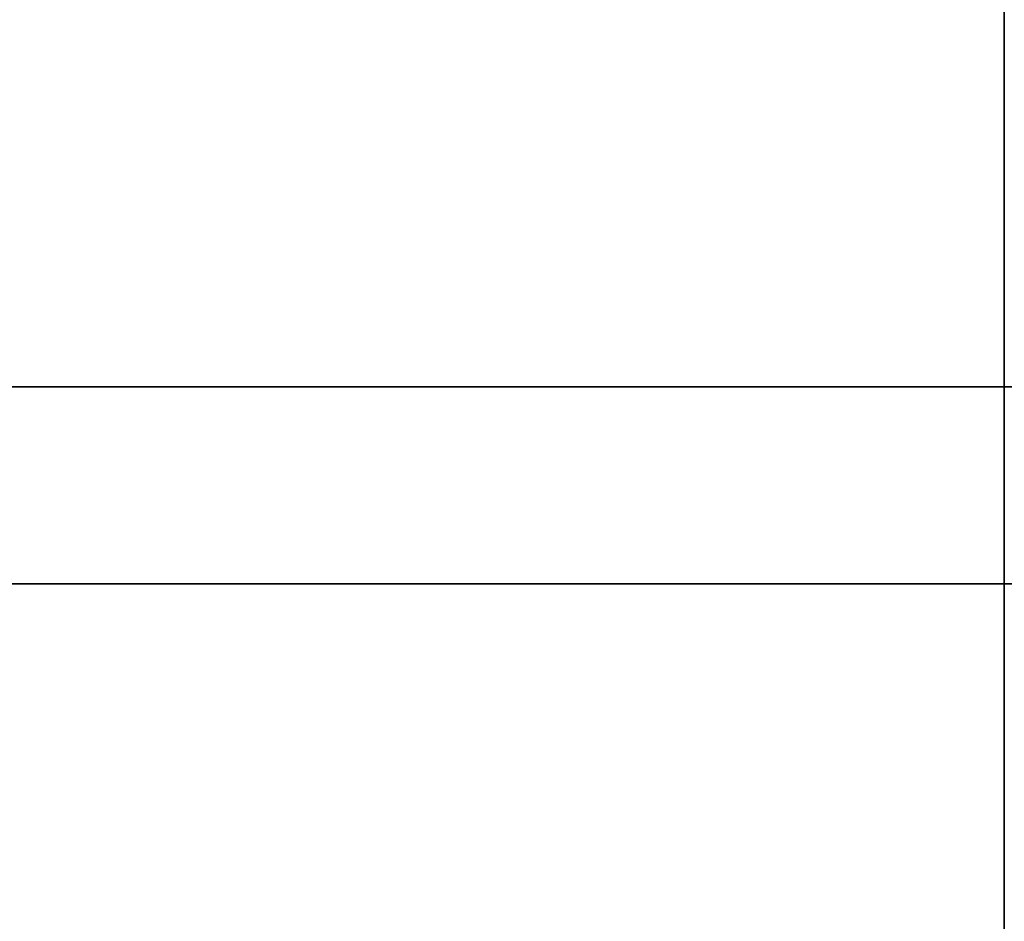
# Model space of a CAD drawing. Header units: millimetres. Extents: x -225 to 225, y 20 to 511.
# Tile 178 of 225: x -18 to 0, y 54 to 70. Entities that reach past the tile are written whole.
import ezdxf

# ---------------------------------------------------------------- set-up
doc = ezdxf.new("R2010")
doc.units = ezdxf.units.MM
doc.layers.add('SISTA tabouret_02bis', color=7, linetype='Continuous', true_color=0xffffff)

msp = doc.modelspace()

# ---------------------------------------------------------------- linework, layer by layer
at = {"layer": 'SISTA tabouret_02bis', "color": 7, "true_color": 0xffffff}
for p, q in [((0, 42.335, 626.354), (0, 411.335, 615.684)), ((-149.303, 63.449, 196.161), (149.303, 63.449, 196.161)), ((149.303, 63.449, 226.339), (-149.303, 63.449, 226.339)), ((-151.409, 59.787, 205), (151.409, 59.787, 205)), ((151.409, 59.787, 217.5), (-151.409, 59.787, 217.5)), ((-151.409, 59.787, 211.25), (151.409, 59.787, 211.25))]:
    msp.add_line(p, q, dxfattribs=at)
msp.add_open_spline([(0, 426.715, 647.71), (0, 425.569, 646.992), (0, 424.422, 646.333), (0, 423.276, 645.719), (0, 420.979, 644.565), (0, 418.681, 643.54), (0, 417.529, 643.054), (0, 414.546, 641.858), (0, 411.562, 640.805), (0, 409.73, 640.202), (0, 405.648, 638.942), (0, 401.565, 637.846), (0, 399.314, 637.284), (0, 394.757, 636.218), (0, 390.2, 635.285), (0, 387.893, 634.843), (0, 382.428, 633.858), (0, 376.962, 633.01), (0, 373.803, 632.56), (0, 362.795, 631.116), (0, 351.788, 630.068), (0, 343.939, 629.476), (0, 327.543, 628.525), (0, 311.146, 628.111), (0, 302.598, 628.027), (0, 291.547, 628.081), (0, 280.496, 628.363), (0, 277.994, 628.439), (0, 273.236, 628.606), (0, 268.479, 628.821), (0, 266.224, 628.934), (0, 262.384, 629.145), (0, 258.545, 629.394), (0, 256.961, 629.503), (0, 254.586, 629.678), (0, 252.21, 629.869), (0, 251.419, 629.935), (0, 249.899, 630.066), (0, 248.379, 630.203), (0, 247.649, 630.267), (0, 245.459, 630.461), (0, 243.269, 630.655), (0, 241.808, 630.785), (0, 238.311, 631.095), (0, 234.815, 631.404), (0, 232.779, 631.585), (0, 228.392, 631.974), (0, 224.004, 632.363), (0, 221.653, 632.571), (0, 212.256, 633.404), (0, 202.859, 634.237), (0, 195.813, 634.861), (0, 181.104, 636.165), (0, 166.395, 637.468), (0, 158.732, 638.148), (0, 143.956, 639.457), (0, 129.181, 640.767), (0, 122.07, 641.397), (0, 107.846, 642.657), (0, 93.623, 643.918), (0, 86.511, 644.548), (0, 74.255, 645.635), (0, 61.999, 646.721), (0, 56.855, 647.177), (0, 47.53, 648.003), (0, 38.205, 648.83), (0, 34.023, 649.2), (0, 29.842, 649.571), (0, 25.661, 649.941)], degree=5, knots=[-0.6144194, -0.6144194, -0.6144194, -0.6144194, -0.6144194, -0.6144194, -0.6005468, -0.6005468, -0.6005468, -0.5866091, -0.5866091, -0.5866091, -0.5644354, -0.5644354, -0.5644354, -0.5371935, -0.5371935, -0.5371935, -0.5092769, -0.5092769, -0.5092769, -0.4710405, -0.4710405, -0.4710405, -0.3760447, -0.3760447, -0.3760447, -0.2725813, -0.2725813, -0.2725813, -0.2422923, -0.2422923, -0.2422923, -0.2149976, -0.2149976, -0.2149976, -0.1958223, -0.1958223, -0.1958223, -0.1862489, -0.1862489, -0.1862489, -0.1774209, -0.1774209, -0.1774209, -0.1597382, -0.1597382, -0.1597382, -0.1350992, -0.1350992, -0.1350992, -0.106637, -0.106637, -0.106637, -0.0213597, -0.0213597, -0.0213597, 0.071395, 0.071395, 0.071395, 0.1574728, 0.1574728, 0.1574728, 0.2435506, 0.2435506, 0.2435506, 0.3058116, 0.3058116, 0.3058116, 0.3564205, 0.3564205, 0.3564205, 0.3564205, 0.3564205, 0.3564205], dxfattribs=at)

doc.saveas('drawing.dxf')
